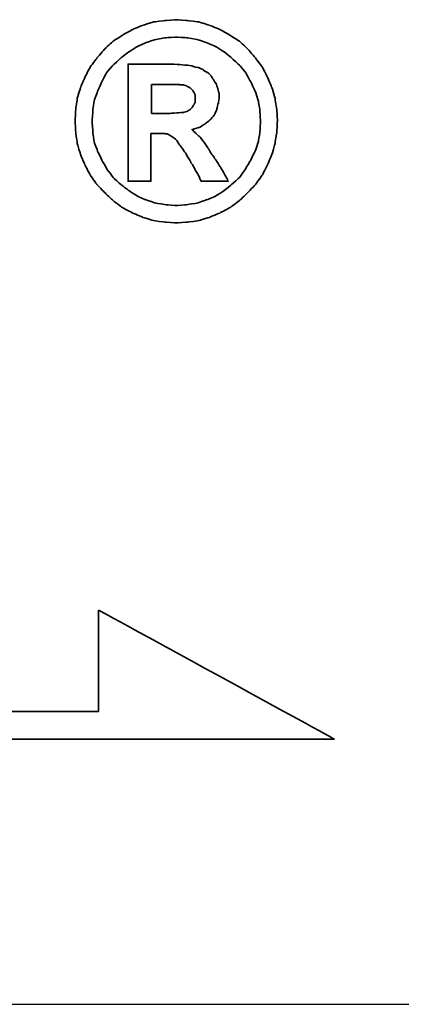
# Model space of a CAD drawing. Header units: millimetres. Extents: x -6 to 266, y -19 to 66.
# Tile 34 of 39: x 195.613 to 195.965, y 0.802 to 1.708. Entities that reach past the tile are written whole.
import ezdxf

# ---------------------------------------------------------------- set-up
doc = ezdxf.new("R2010")
doc.units = ezdxf.units.MM
doc.header["$LTSCALE"] = 0.15
for name, color, linetype in [('DIM', 4, 'CONTINUOUS'), ('layer 1', 7, 'CONTINUOUS'), ('OUT', 3, 'CONTINUOUS')]:
    doc.layers.add(name, color=color, linetype=linetype)

# ---------------------------------------------------------------- blocks, each defined once
blk = doc.blocks.new('TBI MOTION logo(完整正式版)')
at = {"layer": 'layer 1', "color": 22, "lineweight": 35}
for points, knots in [([(81.20634, 4.98624), (81.20634, 4.98624), (81.18649, 5.32862), (81.18649, 5.32862), (81.18649, 5.32862), (81.18649, 5.32862), (81.13886, 5.66206), (81.13886, 5.66206), (81.13886, 5.66206), (81.13886, 5.66206), (81.04359, 5.97764), (81.04359, 5.97764), (81.04359, 5.97764), (81.04359, 5.97764), (80.91061, 6.29124), (80.91061, 6.29124), (80.91061, 6.29124), (80.91061, 6.29124), (80.75778, 6.58697), (80.75778, 6.58697), (80.75778, 6.58697), (80.75778, 6.58697), (80.5593, 6.85294), (80.5593, 6.85294), (80.5593, 6.85294), (80.5593, 6.85294), (80.33105, 7.1189), (80.33105, 7.1189), (80.33105, 7.1189), (80.33105, 7.1189), (80.09287, 7.33921), (80.09287, 7.33921), (80.09287, 7.33921), (80.09287, 7.33921), (79.815, 7.51982), (79.815, 7.51982), (79.815, 7.51982), (79.815, 7.51982), (79.51133, 7.69051), (79.51133, 7.69051), (79.51133, 7.69051), (79.51133, 7.69051), (79.19773, 7.8235), (79.19773, 7.8235), (79.19773, 7.8235), (79.19773, 7.8235), (78.88215, 7.91877), (78.88215, 7.91877), (78.88215, 7.91877), (78.88215, 7.91877), (78.54871, 7.95846), (78.54871, 7.95846), (78.54871, 7.95846), (78.54871, 7.95846), (78.21526, 7.98625), (78.21526, 7.98625), (78.21526, 7.98625), (78.21526, 7.98625), (77.87388, 7.95846), (77.87388, 7.95846), (77.87388, 7.95846), (77.87388, 7.95846), (77.54044, 7.91877), (77.54044, 7.91877), (77.54044, 7.91877), (77.54044, 7.91877), (77.22485, 7.8235), (77.22485, 7.8235), (77.22485, 7.8235), (77.22485, 7.8235), (76.91027, 7.69051), (76.91027, 7.69051), (76.91027, 7.69051), (76.91027, 7.69051), (76.6056, 7.51982), (76.6056, 7.51982), (76.6056, 7.51982), (76.6056, 7.51982), (76.32972, 7.33921), (76.32972, 7.33921), (76.32972, 7.33921), (76.32972, 7.33921), (76.09154, 7.1189), (76.09154, 7.1189), (76.09154, 7.1189), (76.09154, 7.1189), (75.86329, 6.85294), (75.86329, 6.85294), (75.86329, 6.85294), (75.86329, 6.85294), (75.66382, 6.58697), (75.66382, 6.58697), (75.66382, 6.58697), (75.66382, 6.58697), (75.51099, 6.29124), (75.51099, 6.29124), (75.51099, 6.29124), (75.51099, 6.29124), (75.37702, 5.97764), (75.37702, 5.97764), (75.37702, 5.97764), (75.37702, 5.97764), (75.28175, 5.66206), (75.28175, 5.66206), (75.28175, 5.66206), (75.28175, 5.66206), (75.23411, 5.32862), (75.23411, 5.32862), (75.23411, 5.32862), (75.23411, 5.32862), (75.21625, 4.98624), (75.21625, 4.98624), (75.21625, 4.98624), (75.21625, 4.98624), (75.23411, 4.6528), (75.23411, 4.6528), (75.23411, 4.6528), (75.23411, 4.6528), (75.28175, 4.32035), (75.28175, 4.32035), (75.28175, 4.32035), (75.28175, 4.32035), (75.37702, 3.99583), (75.37702, 3.99583), (75.37702, 3.99583), (75.37702, 3.99583), (75.51099, 3.68224), (75.51099, 3.68224), (75.51099, 3.68224), (75.51099, 3.68224), (75.66382, 3.38749), (75.66382, 3.38749), (75.66382, 3.38749), (75.66382, 3.38749), (75.86329, 3.10963), (75.86329, 3.10963), (75.86329, 3.10963), (75.86329, 3.10963), (76.09154, 2.87145), (76.09154, 2.87145), (76.09154, 2.87145), (76.09154, 2.87145), (76.32972, 2.6432), (76.32972, 2.6432), (76.32972, 2.6432), (76.32972, 2.6432), (76.6056, 2.43381), (76.6056, 2.43381), (76.6056, 2.43381), (76.6056, 2.43381), (76.91027, 2.27205), (76.91027, 2.27205), (76.91027, 2.27205), (76.91027, 2.27205), (77.22485, 2.13906), (77.22485, 2.13906), (77.22485, 2.13906), (77.22485, 2.13906), (77.54044, 2.0438), (77.54044, 2.0438), (77.54044, 2.0438), (77.54044, 2.0438), (77.87388, 1.99616), (77.87388, 1.99616), (77.87388, 1.99616), (77.87388, 1.99616), (78.21526, 1.97631), (78.21526, 1.97631), (78.21526, 1.97631), (78.21526, 1.97631), (78.54871, 1.99616), (78.54871, 1.99616), (78.54871, 1.99616), (78.54871, 1.99616), (78.88215, 2.0438), (78.88215, 2.0438), (78.88215, 2.0438), (78.88215, 2.0438), (79.19773, 2.13906), (79.19773, 2.13906), (79.19773, 2.13906), (79.19773, 2.13906), (79.51133, 2.27205), (79.51133, 2.27205), (79.51133, 2.27205), (79.51133, 2.27205), (79.815, 2.43381), (79.815, 2.43381), (79.815, 2.43381), (79.815, 2.43381), (80.09287, 2.6432), (80.09287, 2.6432), (80.09287, 2.6432), (80.09287, 2.6432), (80.33105, 2.87145), (80.33105, 2.87145), (80.33105, 2.87145), (80.33105, 2.87145), (80.5593, 3.10963), (80.5593, 3.10963), (80.5593, 3.10963), (80.5593, 3.10963), (80.75778, 3.38749), (80.75778, 3.38749), (80.75778, 3.38749), (80.75778, 3.38749), (80.91061, 3.68224), (80.91061, 3.68224), (80.91061, 3.68224), (80.91061, 3.68224), (81.04359, 3.99583), (81.04359, 3.99583), (81.04359, 3.99583), (81.04359, 3.99583), (81.13886, 4.32035), (81.13886, 4.32035), (81.13886, 4.32035), (81.13886, 4.32035), (81.18649, 4.6528), (81.18649, 4.6528), (81.18649, 4.6528), (81.18649, 4.6528), (81.20634, 4.98624), (81.20634, 4.98624)], [0, 0, 0, 0, 0.01785714, 0.01785714, 0.01785714, 0.01785715, 0.03571429, 0.03571429, 0.03571429, 0.0357143, 0.05357143, 0.05357143, 0.05357143, 0.05357144, 0.07142857, 0.07142857, 0.07142857, 0.07142858, 0.08928571, 0.08928571, 0.08928571, 0.08928572, 0.10714286, 0.10714286, 0.10714286, 0.10714287, 0.125, 0.125, 0.125, 0.12500001, 0.14285714, 0.14285714, 0.14285714, 0.14285715, 0.16071429, 0.16071429, 0.16071429, 0.1607143, 0.17857143, 0.17857143, 0.17857143, 0.17857144, 0.19642857, 0.19642857, 0.19642857, 0.19642858, 0.21428571, 0.21428571, 0.21428571, 0.21428572, 0.23214286, 0.23214286, 0.23214286, 0.23214287, 0.25, 0.25, 0.25, 0.25000001, 0.26785714, 0.26785714, 0.26785714, 0.26785715, 0.28571429, 0.28571429, 0.28571429, 0.2857143, 0.30357143, 0.30357143, 0.30357143, 0.30357144, 0.32142857, 0.32142857, 0.32142857, 0.32142858, 0.33928571, 0.33928571, 0.33928571, 0.33928572, 0.35714286, 0.35714286, 0.35714286, 0.35714287, 0.375, 0.375, 0.375, 0.37500001, 0.39285714, 0.39285714, 0.39285714, 0.39285715, 0.41071429, 0.41071429, 0.41071429, 0.4107143, 0.42857143, 0.42857143, 0.42857143, 0.42857144, 0.44642857, 0.44642857, 0.44642857, 0.44642858, 0.46428571, 0.46428571, 0.46428571, 0.46428572, 0.48214286, 0.48214286, 0.48214286, 0.48214287, 0.5, 0.5, 0.5, 0.50000001, 0.51785714, 0.51785714, 0.51785714, 0.51785715, 0.53571429, 0.53571429, 0.53571429, 0.5357143, 0.55357143, 0.55357143, 0.55357143, 0.55357144, 0.57142857, 0.57142857, 0.57142857, 0.57142858, 0.58928571, 0.58928571, 0.58928571, 0.58928572, 0.60714286, 0.60714286, 0.60714286, 0.60714287, 0.625, 0.625, 0.625, 0.62500001, 0.64285714, 0.64285714, 0.64285714, 0.64285715, 0.66071429, 0.66071429, 0.66071429, 0.6607143, 0.67857143, 0.67857143, 0.67857143, 0.67857144, 0.69642857, 0.69642857, 0.69642857, 0.69642858, 0.71428571, 0.71428571, 0.71428571, 0.71428572, 0.73214286, 0.73214286, 0.73214286, 0.73214287, 0.75, 0.75, 0.75, 0.75000001, 0.76785714, 0.76785714, 0.76785714, 0.76785715, 0.78571429, 0.78571429, 0.78571429, 0.7857143, 0.80357143, 0.80357143, 0.80357143, 0.80357144, 0.82142857, 0.82142857, 0.82142857, 0.82142858, 0.83928571, 0.83928571, 0.83928571, 0.83928572, 0.85714286, 0.85714286, 0.85714286, 0.85714287, 0.875, 0.875, 0.875, 0.87500001, 0.89285714, 0.89285714, 0.89285714, 0.89285715, 0.91071429, 0.91071429, 0.91071429, 0.9107143, 0.92857143, 0.92857143, 0.92857143, 0.92857144, 0.94642857, 0.94642857, 0.94642857, 0.94642858, 0.96428571, 0.96428571, 0.96428571, 0.96428572, 0.98214286, 0.98214286, 0.98214286, 0.98214287, 1, 1, 1, 1]), ([(80.71014, 4.98624), (80.71014, 4.98624), (80.69129, 5.29091), (80.69129, 5.29091), (80.69129, 5.29091), (80.69129, 5.29091), (80.64464, 5.57672), (80.64464, 5.57672), (80.64464, 5.57672), (80.64464, 5.57672), (80.54937, 5.87245), (80.54937, 5.87245), (80.54937, 5.87245), (80.54937, 5.87245), (80.41639, 6.14833), (80.41639, 6.14833), (80.41639, 6.14833), (80.41639, 6.14833), (80.27349, 6.41429), (80.27349, 6.41429), (80.27349, 6.41429), (80.27349, 6.41429), (80.08295, 6.64255), (80.08295, 6.64255), (80.08295, 6.64255), (80.08295, 6.64255), (79.86264, 6.84301), (79.86264, 6.84301), (79.86264, 6.84301), (79.86264, 6.84301), (79.63439, 7.03355), (79.63439, 7.03355), (79.63439, 7.03355), (79.63439, 7.03355), (79.37835, 7.1963), (79.37835, 7.1963), (79.37835, 7.1963), (79.37835, 7.1963), (79.10246, 7.30944), (79.10246, 7.30944), (79.10246, 7.30944), (79.10246, 7.30944), (78.81665, 7.40471), (78.81665, 7.40471), (78.81665, 7.40471), (78.81665, 7.40471), (78.511, 7.45234), (78.511, 7.45234), (78.511, 7.45234), (78.511, 7.45234), (78.21526, 7.47219), (78.21526, 7.47219), (78.21526, 7.47219), (78.21526, 7.47219), (77.9106, 7.45234), (77.9106, 7.45234), (77.9106, 7.45234), (77.9106, 7.45234), (77.61685, 7.40471), (77.61685, 7.40471), (77.61685, 7.40471), (77.61685, 7.40471), (77.32012, 7.30944), (77.32012, 7.30944), (77.32012, 7.30944), (77.32012, 7.30944), (77.06309, 7.1963), (77.06309, 7.1963), (77.06309, 7.1963), (77.06309, 7.1963), (76.80606, 7.03355), (76.80606, 7.03355), (76.80606, 7.03355), (76.80606, 7.03355), (76.55797, 6.84301), (76.55797, 6.84301), (76.55797, 6.84301), (76.55797, 6.84301), (76.34063, 6.64255), (76.34063, 6.64255), (76.34063, 6.64255), (76.34063, 6.64255), (76.1491, 6.41429), (76.1491, 6.41429), (76.1491, 6.41429), (76.1491, 6.41429), (76.0062, 6.14833), (76.0062, 6.14833), (76.0062, 6.14833), (76.0062, 6.14833), (75.88314, 5.87245), (75.88314, 5.87245), (75.88314, 5.87245), (75.88314, 5.87245), (75.77794, 5.57672), (75.77794, 5.57672), (75.77794, 5.57672), (75.77794, 5.57672), (75.73924, 5.29091), (75.73924, 5.29091), (75.73924, 5.29091), (75.73924, 5.29091), (75.72039, 4.98624), (75.72039, 4.98624), (75.72039, 4.98624), (75.72039, 4.98624), (75.73924, 4.67165), (75.73924, 4.67165), (75.73924, 4.67165), (75.73924, 4.67165), (75.77794, 4.37791), (75.77794, 4.37791), (75.77794, 4.37791), (75.77794, 4.37791), (75.88314, 4.10102), (75.88314, 4.10102), (75.88314, 4.10102), (75.88314, 4.10102), (76.0062, 3.83407), (76.0062, 3.83407), (76.0062, 3.83407), (76.0062, 3.83407), (76.15902, 3.56811), (76.15902, 3.56811), (76.15902, 3.56811), (76.15902, 3.56811), (76.34063, 3.32001), (76.34063, 3.32001), (76.34063, 3.32001), (76.34063, 3.32001), (76.55797, 3.11955), (76.55797, 3.11955), (76.55797, 3.11955), (76.55797, 3.11955), (76.80606, 2.92901), (76.80606, 2.92901), (76.80606, 2.92901), (76.80606, 2.92901), (77.06309, 2.76725), (77.06309, 2.76725), (77.06309, 2.76725), (77.06309, 2.76725), (77.32012, 2.65412), (77.32012, 2.65412), (77.32012, 2.65412), (77.32012, 2.65412), (77.61685, 2.55786), (77.61685, 2.55786), (77.61685, 2.55786), (77.61685, 2.55786), (77.9106, 2.51022), (77.9106, 2.51022), (77.9106, 2.51022), (77.9106, 2.51022), (78.21526, 2.49137), (78.21526, 2.49137), (78.21526, 2.49137), (78.21526, 2.49137), (78.511, 2.51022), (78.511, 2.51022), (78.511, 2.51022), (78.511, 2.51022), (78.81665, 2.55786), (78.81665, 2.55786), (78.81665, 2.55786), (78.81665, 2.55786), (79.10246, 2.65412), (79.10246, 2.65412), (79.10246, 2.65412), (79.10246, 2.65412), (79.37835, 2.76725), (79.37835, 2.76725), (79.37835, 2.76725), (79.37835, 2.76725), (79.63439, 2.92901), (79.63439, 2.92901), (79.63439, 2.92901), (79.63439, 2.92901), (79.86264, 3.11955), (79.86264, 3.11955), (79.86264, 3.11955), (79.86264, 3.11955), (80.08295, 3.32001), (80.08295, 3.32001), (80.08295, 3.32001), (80.08295, 3.32001), (80.26356, 3.56811), (80.26356, 3.56811), (80.26356, 3.56811), (80.26356, 3.56811), (80.41639, 3.83407), (80.41639, 3.83407), (80.41639, 3.83407), (80.41639, 3.83407), (80.54937, 4.10102), (80.54937, 4.10102), (80.54937, 4.10102), (80.54937, 4.10102), (80.64464, 4.37791), (80.64464, 4.37791), (80.64464, 4.37791), (80.64464, 4.37791), (80.69129, 4.67165), (80.69129, 4.67165), (80.69129, 4.67165), (80.69129, 4.67165), (80.71014, 4.98624), (80.71014, 4.98624)], [0, 0, 0, 0, 0.01923077, 0.01923077, 0.01923077, 0.01923078, 0.03846154, 0.03846154, 0.03846154, 0.03846155, 0.05769231, 0.05769231, 0.05769231, 0.05769232, 0.07692308, 0.07692308, 0.07692308, 0.07692309, 0.09615385, 0.09615385, 0.09615385, 0.09615386, 0.11538462, 0.11538462, 0.11538462, 0.11538463, 0.13461538, 0.13461538, 0.13461538, 0.13461539, 0.15384615, 0.15384615, 0.15384615, 0.15384616, 0.17307692, 0.17307692, 0.17307692, 0.17307693, 0.19230769, 0.19230769, 0.19230769, 0.1923077, 0.21153846, 0.21153846, 0.21153846, 0.21153847, 0.23076923, 0.23076923, 0.23076923, 0.23076924, 0.25, 0.25, 0.25, 0.25000001, 0.26923077, 0.26923077, 0.26923077, 0.26923078, 0.28846154, 0.28846154, 0.28846154, 0.28846155, 0.30769231, 0.30769231, 0.30769231, 0.30769232, 0.32692308, 0.32692308, 0.32692308, 0.32692309, 0.34615385, 0.34615385, 0.34615385, 0.34615386, 0.36538462, 0.36538462, 0.36538462, 0.36538463, 0.38461538, 0.38461538, 0.38461538, 0.38461539, 0.40384615, 0.40384615, 0.40384615, 0.40384616, 0.42307692, 0.42307692, 0.42307692, 0.42307693, 0.44230769, 0.44230769, 0.44230769, 0.4423077, 0.46153846, 0.46153846, 0.46153846, 0.46153847, 0.48076923, 0.48076923, 0.48076923, 0.48076924, 0.5, 0.5, 0.5, 0.50000001, 0.51923077, 0.51923077, 0.51923077, 0.51923078, 0.53846154, 0.53846154, 0.53846154, 0.53846155, 0.55769231, 0.55769231, 0.55769231, 0.55769232, 0.57692308, 0.57692308, 0.57692308, 0.57692309, 0.59615385, 0.59615385, 0.59615385, 0.59615386, 0.61538462, 0.61538462, 0.61538462, 0.61538463, 0.63461538, 0.63461538, 0.63461538, 0.63461539, 0.65384615, 0.65384615, 0.65384615, 0.65384616, 0.67307692, 0.67307692, 0.67307692, 0.67307693, 0.69230769, 0.69230769, 0.69230769, 0.6923077, 0.71153846, 0.71153846, 0.71153846, 0.71153847, 0.73076923, 0.73076923, 0.73076923, 0.73076924, 0.75, 0.75, 0.75, 0.75000001, 0.76923077, 0.76923077, 0.76923077, 0.76923078, 0.78846154, 0.78846154, 0.78846154, 0.78846155, 0.80769231, 0.80769231, 0.80769231, 0.80769232, 0.82692308, 0.82692308, 0.82692308, 0.82692309, 0.84615385, 0.84615385, 0.84615385, 0.84615386, 0.86538462, 0.86538462, 0.86538462, 0.86538463, 0.88461538, 0.88461538, 0.88461538, 0.88461539, 0.90384615, 0.90384615, 0.90384615, 0.90384616, 0.92307692, 0.92307692, 0.92307692, 0.92307693, 0.94230769, 0.94230769, 0.94230769, 0.9423077, 0.96153846, 0.96153846, 0.96153846, 0.96153847, 0.98076923, 0.98076923, 0.98076923, 0.98076924, 1, 1, 1, 1]), ([(76.78721, 3.2823), (76.78721, 3.2823), (76.78721, 3.32001), (76.78721, 3.32001), (76.78721, 3.32001), (76.78721, 3.32001), (76.78721, 3.42422), (76.78721, 3.42422), (76.78721, 3.42422), (76.78721, 3.42422), (76.78721, 3.59689), (76.78721, 3.59689), (76.78721, 3.59689), (76.78721, 3.59689), (76.78721, 3.80529), (76.78721, 3.80529), (76.78721, 3.80529), (76.78721, 3.80529), (76.78721, 4.0524), (76.78721, 4.0524), (76.78721, 4.0524), (76.78721, 4.0524), (76.78721, 4.32035), (76.78721, 4.32035), (76.78721, 4.32035), (76.78721, 4.32035), (76.78721, 4.92868), (76.78721, 4.92868), (76.78721, 4.92868), (76.78721, 4.92868), (76.78721, 5.53801), (76.78721, 5.53801), (76.78721, 5.53801), (76.78721, 5.53801), (76.78721, 5.82482), (76.78721, 5.82482), (76.78721, 5.82482), (76.78721, 5.82482), (76.78721, 6.07291), (76.78721, 6.07291), (76.78721, 6.07291), (76.78721, 6.07291), (76.78721, 6.30017), (76.78721, 6.30017), (76.78721, 6.30017), (76.78721, 6.30017), (76.78721, 6.45399), (76.78721, 6.45399), (76.78721, 6.45399), (76.78721, 6.45399), (76.78721, 6.5572), (76.78721, 6.5572), (76.78721, 6.5572), (76.78721, 6.5572), (76.78721, 6.59689), (76.78721, 6.59689), (76.78721, 6.59689), (76.78721, 6.59689), (76.78721, 6.67232), (76.78721, 6.67232), (76.78721, 6.67232), (76.78721, 6.67232), (76.8537, 6.67232), (76.8537, 6.67232), (76.8537, 6.67232), (76.8537, 6.67232), (76.87355, 6.67232), (76.87355, 6.67232), (76.87355, 6.67232), (76.87355, 6.67232), (76.91027, 6.67232), (76.91027, 6.67232), (76.91027, 6.67232), (76.91027, 6.67232), (77.04424, 6.67232), (77.04424, 6.67232), (77.04424, 6.67232), (77.04424, 6.67232), (77.22485, 6.67232), (77.22485, 6.67232), (77.22485, 6.67232), (77.22485, 6.67232), (77.43524, 6.67232), (77.43524, 6.67232), (77.43524, 6.67232), (77.43524, 6.67232), (77.65357, 6.67232), (77.65357, 6.67232), (77.65357, 6.67232), (77.65357, 6.67232), (77.82625, 6.67232), (77.82625, 6.67232), (77.82625, 6.67232), (77.82625, 6.67232), (77.94037, 6.67232), (77.94037, 6.67232), (77.94037, 6.67232), (77.94037, 6.67232), (77.97709, 6.67232), (77.97709, 6.67232), (77.97709, 6.67232), (77.97709, 6.67232), (77.99694, 6.67232), (77.99694, 6.67232), (77.99694, 6.67232), (77.99694, 6.67232), (78.00686, 6.67232), (78.00686, 6.67232), (78.00686, 6.67232), (78.00686, 6.67232), (78.28275, 6.6624), (78.28275, 6.6624), (78.28275, 6.6624), (78.28275, 6.6624), (78.50107, 6.64255), (78.50107, 6.64255), (78.50107, 6.64255), (78.50107, 6.64255), (78.511, 6.64255), (78.511, 6.64255), (78.511, 6.64255), (78.511, 6.64255), (78.70154, 6.61476), (78.70154, 6.61476), (78.70154, 6.61476), (78.70154, 6.61476), (78.70154, 6.60483), (78.70154, 6.60483), (78.70154, 6.60483), (78.70154, 6.60483), (78.86429, 6.56713), (78.86429, 6.56713), (78.86429, 6.56713), (78.86429, 6.56713), (78.87223, 6.56713), (78.87223, 6.56713), (78.87223, 6.56713), (78.87223, 6.56713), (78.99727, 6.51056), (78.99727, 6.51056), (78.99727, 6.51056), (78.99727, 6.51056), (79.00719, 6.51056), (79.00719, 6.51056), (79.00719, 6.51056), (79.00719, 6.51056), (79.00719, 6.50162), (79.00719, 6.50162), (79.00719, 6.50162), (79.00719, 6.50162), (79.1104, 6.43415), (79.1104, 6.43415), (79.1104, 6.43415), (79.1104, 6.43415), (79.12132, 6.43415), (79.12132, 6.43415), (79.12132, 6.43415), (79.12132, 6.43415), (79.22552, 6.34781), (79.22552, 6.34781), (79.22552, 6.34781), (79.22552, 6.34781), (79.23544, 6.33888), (79.23544, 6.33888), (79.23544, 6.33888), (79.23544, 6.33888), (79.23544, 6.32895), (79.23544, 6.32895), (79.23544, 6.32895), (79.23544, 6.32895), (79.31087, 6.21483), (79.31087, 6.21483), (79.31087, 6.21483), (79.31087, 6.21483), (79.38629, 6.1007), (79.38629, 6.1007), (79.38629, 6.1007), (79.38629, 6.1007), (79.3972, 6.1007), (79.3972, 6.1007), (79.3972, 6.1007), (79.3972, 6.1007), (79.3972, 6.09078), (79.3972, 6.09078), (79.3972, 6.09078), (79.3972, 6.09078), (79.43392, 5.97764), (79.43392, 5.97764), (79.43392, 5.97764), (79.43392, 5.97764), (79.43392, 5.96772), (79.43392, 5.96772), (79.43392, 5.96772), (79.43392, 5.96772), (79.47362, 5.83474), (79.47362, 5.83474), (79.47362, 5.83474), (79.47362, 5.83474), (79.48156, 5.82482), (79.48156, 5.82482), (79.48156, 5.82482), (79.48156, 5.82482), (79.48156, 5.69977), (79.48156, 5.69977), (79.48156, 5.69977), (79.48156, 5.69977), (79.48156, 5.69183), (79.48156, 5.69183), (79.48156, 5.69183), (79.48156, 5.69183), (79.4637, 5.51915), (79.4637, 5.51915), (79.4637, 5.51915), (79.4637, 5.51915), (79.4637, 5.51122), (79.4637, 5.51122), (79.4637, 5.51122), (79.4637, 5.51122), (79.45377, 5.51122), (79.45377, 5.51122), (79.45377, 5.51122), (79.45377, 5.51122), (79.41507, 5.34847), (79.41507, 5.34847), (79.41507, 5.34847), (79.41507, 5.34847), (79.41507, 5.33854), (79.41507, 5.33854), (79.41507, 5.33854), (79.41507, 5.33854), (79.41507, 5.32862), (79.41507, 5.32862), (79.41507, 5.32862), (79.41507, 5.32862), (79.33865, 5.16785), (79.33865, 5.16785), (79.33865, 5.16785), (79.33865, 5.16785), (79.33071, 5.15693), (79.33071, 5.15693), (79.33071, 5.15693), (79.33071, 5.15693), (79.2156, 5.02495), (79.2156, 5.02495), (79.2156, 5.02495), (79.2156, 5.02495), (79.20567, 5.01502), (79.20567, 5.01502), (79.20567, 5.01502), (79.20567, 5.01502), (79.05483, 4.89991), (79.05483, 4.89991), (79.05483, 4.89991), (79.05483, 4.89991), (79.04491, 4.89197), (79.04491, 4.89197), (79.04491, 4.89197), (79.04491, 4.89197), (78.89208, 4.7967), (78.89208, 4.7967), (78.89208, 4.7967), (78.89208, 4.7967), (78.88215, 4.7967), (78.88215, 4.7967), (78.88215, 4.7967), (78.88215, 4.7967), (78.69161, 4.73913), (78.69161, 4.73913), (78.69161, 4.73913), (78.69161, 4.73913), (78.68169, 4.73913), (78.68169, 4.73913), (78.68169, 4.73913), (78.68169, 4.73913), (78.68169, 4.72921), (78.68169, 4.72921), (78.68169, 4.72921), (78.68169, 4.72921), (78.78688, 4.63394), (78.78688, 4.63394), (78.78688, 4.63394), (78.78688, 4.63394), (78.902, 4.52875), (78.902, 4.52875), (78.902, 4.52875), (78.902, 4.52875), (78.91093, 4.52081), (78.91093, 4.52081), (78.91093, 4.52081), (78.91093, 4.52081), (79.02506, 4.36798), (79.02506, 4.36798), (79.02506, 4.36798), (79.02506, 4.36798), (79.1501, 4.1953), (79.1501, 4.1953), (79.1501, 4.1953), (79.1501, 4.1953), (79.1501, 4.18736), (79.1501, 4.18736), (79.1501, 4.18736), (79.1501, 4.18736), (79.29201, 3.96705), (79.29201, 3.96705), (79.29201, 3.96705), (79.29201, 3.96705), (79.31087, 3.93828), (79.31087, 3.93828), (79.31087, 3.93828), (79.31087, 3.93828), (79.32079, 3.93828), (79.32079, 3.93828), (79.32079, 3.93828), (79.32079, 3.93828), (79.3585, 3.87178), (79.3585, 3.87178), (79.3585, 3.87178), (79.3585, 3.87178), (79.50141, 3.64353), (79.50141, 3.64353), (79.50141, 3.64353), (79.50141, 3.64353), (79.51133, 3.64353), (79.51133, 3.64353), (79.51133, 3.64353), (79.51133, 3.64353), (79.64431, 3.41528), (79.64431, 3.41528), (79.64431, 3.41528), (79.64431, 3.41528), (79.68202, 3.3478), (79.68202, 3.3478), (79.68202, 3.3478), (79.68202, 3.3478), (79.70187, 3.31009), (79.70187, 3.31009), (79.70187, 3.31009), (79.70187, 3.31009), (79.7495, 3.2049), (79.7495, 3.2049), (79.7495, 3.2049), (79.7495, 3.2049), (79.64431, 3.2049), (79.64431, 3.2049), (79.64431, 3.2049), (79.64431, 3.2049), (79.62546, 3.2049), (79.62546, 3.2049), (79.62546, 3.2049), (79.62546, 3.2049), (79.53912, 3.2049), (79.53912, 3.2049), (79.53912, 3.2049), (79.53912, 3.2049), (79.31087, 3.2049), (79.31087, 3.2049), (79.31087, 3.2049), (79.31087, 3.2049), (79.08262, 3.2049), (79.08262, 3.2049), (79.08262, 3.2049), (79.08262, 3.2049), (79.00719, 3.2049), (79.00719, 3.2049), (79.00719, 3.2049), (79.00719, 3.2049), (78.98735, 3.2049), (78.98735, 3.2049), (78.98735, 3.2049), (78.98735, 3.2049), (78.94964, 3.2049), (78.94964, 3.2049), (78.94964, 3.2049), (78.94964, 3.2049), (78.92979, 3.24459), (78.92979, 3.24459), (78.92979, 3.24459), (78.92979, 3.24459), (78.91093, 3.2823), (78.91093, 3.2823), (78.91093, 3.2823), (78.91093, 3.2823), (78.91093, 3.29223), (78.91093, 3.29223), (78.91093, 3.29223), (78.91093, 3.29223), (78.89208, 3.3478), (78.89208, 3.3478), (78.89208, 3.3478), (78.89208, 3.3478), (78.78688, 3.52048), (78.78688, 3.52048), (78.78688, 3.52048), (78.78688, 3.52048), (78.69161, 3.7001), (78.69161, 3.7001), (78.69161, 3.7001), (78.69161, 3.7001), (78.6539, 3.7388), (78.6539, 3.7388), (78.6539, 3.7388), (78.6539, 3.7388), (78.64398, 3.74873), (78.64398, 3.74873), (78.64398, 3.74873), (78.64398, 3.74873), (78.64398, 3.75766), (78.64398, 3.75766), (78.64398, 3.75766), (78.64398, 3.75766), (78.63405, 3.78644), (78.63405, 3.78644), (78.63405, 3.78644), (78.63405, 3.78644), (78.48321, 4.04347), (78.48321, 4.04347), (78.48321, 4.04347), (78.48321, 4.04347), (78.33038, 4.2618), (78.33038, 4.2618), (78.33038, 4.2618), (78.33038, 4.2618), (78.20732, 4.43447), (78.20732, 4.43447), (78.20732, 4.43447), (78.20732, 4.43447), (78.09221, 4.52081), (78.09221, 4.52081), (78.09221, 4.52081), (78.09221, 4.52081), (78.02472, 4.56845), (78.02472, 4.56845), (78.02472, 4.56845), (78.02472, 4.56845), (77.9493, 4.60616), (77.9493, 4.60616), (77.9493, 4.60616), (77.9493, 4.60616), (77.8451, 4.61608), (77.8451, 4.61608), (77.8451, 4.61608), (77.8451, 4.61608), (77.71113, 4.61608), (77.71113, 4.61608), (77.71113, 4.61608), (77.71113, 4.61608), (77.69128, 4.61608), (77.69128, 4.61608), (77.69128, 4.61608), (77.69128, 4.61608), (77.67342, 4.61608), (77.67342, 4.61608), (77.67342, 4.61608), (77.67342, 4.61608), (77.5583, 4.61608), (77.5583, 4.61608), (77.5583, 4.61608), (77.5583, 4.61608), (77.46303, 4.61608), (77.46303, 4.61608), (77.46303, 4.61608), (77.46303, 4.61608), (77.46303, 4.54761), (77.46303, 4.54761), (77.46303, 4.54761), (77.46303, 4.54761), (77.46303, 4.47318), (77.46303, 4.47318), (77.46303, 4.47318), (77.46303, 4.47318), (77.46303, 4.24294), (77.46303, 4.24294), (77.46303, 4.24294), (77.46303, 4.24294), (77.46303, 3.99583), (77.46303, 3.99583), (77.46303, 3.99583), (77.46303, 3.99583), (77.46303, 3.72888), (77.46303, 3.72888), (77.46303, 3.72888), (77.46303, 3.72888), (77.46303, 3.51055), (77.46303, 3.51055), (77.46303, 3.51055), (77.46303, 3.51055), (77.46303, 3.42422), (77.46303, 3.42422), (77.46303, 3.42422), (77.46303, 3.42422), (77.46303, 3.35773), (77.46303, 3.35773), (77.46303, 3.35773), (77.46303, 3.35773), (77.46303, 3.30017), (77.46303, 3.30017), (77.46303, 3.30017), (77.46303, 3.30017), (77.46303, 3.2823), (77.46303, 3.2823), (77.46303, 3.2823), (77.46303, 3.2823), (77.46303, 3.2049), (77.46303, 3.2049), (77.46303, 3.2049), (77.46303, 3.2049), (77.39753, 3.2049), (77.39753, 3.2049), (77.39753, 3.2049), (77.39753, 3.2049), (77.37768, 3.2049), (77.37768, 3.2049), (77.37768, 3.2049), (77.37768, 3.2049), (77.32012, 3.2049), (77.32012, 3.2049), (77.32012, 3.2049), (77.32012, 3.2049), (77.12165, 3.2049), (77.12165, 3.2049), (77.12165, 3.2049), (77.12165, 3.2049), (76.94897, 3.2049), (76.94897, 3.2049), (76.94897, 3.2049), (76.94897, 3.2049), (76.8924, 3.2049), (76.8924, 3.2049), (76.8924, 3.2049), (76.8924, 3.2049), (76.8537, 3.2049), (76.8537, 3.2049), (76.8537, 3.2049), (76.8537, 3.2049), (76.78721, 3.2049), (76.78721, 3.2049), (76.78721, 3.2049), (76.78721, 3.2049), (76.78721, 3.2823), (76.78721, 3.2823)], [0, 0, 0, 0, 0.00740741, 0.00740741, 0.00740741, 0.00740742, 0.01481481, 0.01481481, 0.01481481, 0.01481482, 0.02222222, 0.02222222, 0.02222222, 0.02222223, 0.02962963, 0.02962963, 0.02962963, 0.02962964, 0.03703704, 0.03703704, 0.03703704, 0.03703705, 0.04444444, 0.04444444, 0.04444444, 0.04444445, 0.05185185, 0.05185185, 0.05185185, 0.05185186, 0.05925926, 0.05925926, 0.05925926, 0.05925927, 0.06666667, 0.06666667, 0.06666667, 0.06666668, 0.07407407, 0.07407407, 0.07407407, 0.07407408, 0.08148148, 0.08148148, 0.08148148, 0.08148149, 0.08888889, 0.08888889, 0.08888889, 0.0888889, 0.0962963, 0.0962963, 0.0962963, 0.09629631, 0.1037037, 0.1037037, 0.1037037, 0.10370371, 0.11111111, 0.11111111, 0.11111111, 0.11111112, 0.11851852, 0.11851852, 0.11851852, 0.11851853, 0.12592593, 0.12592593, 0.12592593, 0.12592594, 0.13333333, 0.13333333, 0.13333333, 0.13333334, 0.14074074, 0.14074074, 0.14074074, 0.14074075, 0.14814815, 0.14814815, 0.14814815, 0.14814816, 0.15555556, 0.15555556, 0.15555556, 0.15555557, 0.16296296, 0.16296296, 0.16296296, 0.16296297, 0.17037037, 0.17037037, 0.17037037, 0.17037038, 0.17777778, 0.17777778, 0.17777778, 0.17777779, 0.18518519, 0.18518519, 0.18518519, 0.1851852, 0.19259259, 0.19259259, 0.19259259, 0.1925926, 0.2, 0.2, 0.2, 0.20000001, 0.20740741, 0.20740741, 0.20740741, 0.20740742, 0.21481481, 0.21481481, 0.21481481, 0.21481482, 0.22222222, 0.22222222, 0.22222222, 0.22222223, 0.22962963, 0.22962963, 0.22962963, 0.22962964, 0.23703704, 0.23703704, 0.23703704, 0.23703705, 0.24444444, 0.24444444, 0.24444444, 0.24444445, 0.25185185, 0.25185185, 0.25185185, 0.25185186, 0.25925926, 0.25925926, 0.25925926, 0.25925927, 0.26666667, 0.26666667, 0.26666667, 0.26666668, 0.27407407, 0.27407407, 0.27407407, 0.27407408, 0.28148148, 0.28148148, 0.28148148, 0.28148149, 0.28888889, 0.28888889, 0.28888889, 0.2888889, 0.2962963, 0.2962963, 0.2962963, 0.29629631, 0.3037037, 0.3037037, 0.3037037, 0.30370371, 0.31111111, 0.31111111, 0.31111111, 0.31111112, 0.31851852, 0.31851852, 0.31851852, 0.31851853, 0.32592593, 0.32592593, 0.32592593, 0.32592594, 0.33333333, 0.33333333, 0.33333333, 0.33333334, 0.34074074, 0.34074074, 0.34074074, 0.34074075, 0.34814815, 0.34814815, 0.34814815, 0.34814816, 0.35555556, 0.35555556, 0.35555556, 0.35555557, 0.36296296, 0.36296296, 0.36296296, 0.36296297, 0.37037037, 0.37037037, 0.37037037, 0.37037038, 0.37777778, 0.37777778, 0.37777778, 0.37777779, 0.38518519, 0.38518519, 0.38518519, 0.3851852, 0.39259259, 0.39259259, 0.39259259, 0.3925926, 0.4, 0.4, 0.4, 0.40000001, 0.40740741, 0.40740741, 0.40740741, 0.40740742, 0.41481481, 0.41481481, 0.41481481, 0.41481482, 0.42222222, 0.42222222, 0.42222222, 0.42222223, 0.42962963, 0.42962963, 0.42962963, 0.42962964, 0.43703704, 0.43703704, 0.43703704, 0.43703705, 0.44444444, 0.44444444, 0.44444444, 0.44444445, 0.45185185, 0.45185185, 0.45185185, 0.45185186, 0.45925926, 0.45925926, 0.45925926, 0.45925927, 0.46666667, 0.46666667, 0.46666667, 0.46666668, 0.47407407, 0.47407407, 0.47407407, 0.47407408, 0.48148148, 0.48148148, 0.48148148, 0.48148149, 0.48888889, 0.48888889, 0.48888889, 0.4888889, 0.4962963, 0.4962963, 0.4962963, 0.49629631, 0.5037037, 0.5037037, 0.5037037, 0.50370371, 0.51111111, 0.51111111, 0.51111111, 0.51111112, 0.51851852, 0.51851852, 0.51851852, 0.51851853, 0.52592593, 0.52592593, 0.52592593, 0.52592594, 0.53333333, 0.53333333, 0.53333333, 0.53333334, 0.54074074, 0.54074074, 0.54074074, 0.54074075, 0.54814815, 0.54814815, 0.54814815, 0.54814816, 0.55555556, 0.55555556, 0.55555556, 0.55555557, 0.56296296, 0.56296296, 0.56296296, 0.56296297, 0.57037037, 0.57037037, 0.57037037, 0.57037038, 0.57777778, 0.57777778, 0.57777778, 0.57777779, 0.58518519, 0.58518519, 0.58518519, 0.5851852, 0.59259259, 0.59259259, 0.59259259, 0.5925926, 0.6, 0.6, 0.6, 0.60000001, 0.60740741, 0.60740741, 0.60740741, 0.60740742, 0.61481481, 0.61481481, 0.61481481, 0.61481482, 0.62222222, 0.62222222, 0.62222222, 0.62222223, 0.62962963, 0.62962963, 0.62962963, 0.62962964, 0.63703704, 0.63703704, 0.63703704, 0.63703705, 0.64444444, 0.64444444, 0.64444444, 0.64444445, 0.65185185, 0.65185185, 0.65185185, 0.65185186, 0.65925926, 0.65925926, 0.65925926, 0.65925927, 0.66666667, 0.66666667, 0.66666667, 0.66666668, 0.67407407, 0.67407407, 0.67407407, 0.67407408, 0.68148148, 0.68148148, 0.68148148, 0.68148149, 0.68888889, 0.68888889, 0.68888889, 0.6888889, 0.6962963, 0.6962963, 0.6962963, 0.69629631, 0.7037037, 0.7037037, 0.7037037, 0.70370371, 0.71111111, 0.71111111, 0.71111111, 0.71111112, 0.71851852, 0.71851852, 0.71851852, 0.71851853, 0.72592593, 0.72592593, 0.72592593, 0.72592594, 0.73333333, 0.73333333, 0.73333333, 0.73333334, 0.74074074, 0.74074074, 0.74074074, 0.74074075, 0.74814815, 0.74814815, 0.74814815, 0.74814816, 0.75555556, 0.75555556, 0.75555556, 0.75555557, 0.76296296, 0.76296296, 0.76296296, 0.76296297, 0.77037037, 0.77037037, 0.77037037, 0.77037038, 0.77777778, 0.77777778, 0.77777778, 0.77777779, 0.78518519, 0.78518519, 0.78518519, 0.7851852, 0.79259259, 0.79259259, 0.79259259, 0.7925926, 0.8, 0.8, 0.8, 0.80000001, 0.80740741, 0.80740741, 0.80740741, 0.80740742, 0.81481481, 0.81481481, 0.81481481, 0.81481482, 0.82222222, 0.82222222, 0.82222222, 0.82222223, 0.82962963, 0.82962963, 0.82962963, 0.82962964, 0.83703704, 0.83703704, 0.83703704, 0.83703705, 0.84444444, 0.84444444, 0.84444444, 0.84444445, 0.85185185, 0.85185185, 0.85185185, 0.85185186, 0.85925926, 0.85925926, 0.85925926, 0.85925927, 0.86666667, 0.86666667, 0.86666667, 0.86666668, 0.87407407, 0.87407407, 0.87407407, 0.87407408, 0.88148148, 0.88148148, 0.88148148, 0.88148149, 0.88888889, 0.88888889, 0.88888889, 0.8888889, 0.8962963, 0.8962963, 0.8962963, 0.89629631, 0.9037037, 0.9037037, 0.9037037, 0.90370371, 0.91111111, 0.91111111, 0.91111111, 0.91111112, 0.91851852, 0.91851852, 0.91851852, 0.91851853, 0.92592593, 0.92592593, 0.92592593, 0.92592594, 0.93333333, 0.93333333, 0.93333333, 0.93333334, 0.94074074, 0.94074074, 0.94074074, 0.94074075, 0.94814815, 0.94814815, 0.94814815, 0.94814816, 0.95555556, 0.95555556, 0.95555556, 0.95555557, 0.96296296, 0.96296296, 0.96296296, 0.96296297, 0.97037037, 0.97037037, 0.97037037, 0.97037038, 0.97777778, 0.97777778, 0.97777778, 0.97777779, 0.98518519, 0.98518519, 0.98518519, 0.9851852, 0.99259259, 0.99259259, 0.99259259, 0.9925926, 1, 1, 1, 1]), ([(77.48288, 6.07291), (77.48288, 6.07291), (77.48288, 5.99551), (77.48288, 5.99551), (77.48288, 5.99551), (77.48288, 5.99551), (77.48288, 5.82482), (77.48288, 5.82482), (77.48288, 5.82482), (77.48288, 5.82482), (77.48288, 5.63328), (77.48288, 5.63328), (77.48288, 5.63328), (77.48288, 5.63328), (77.48288, 5.46358), (77.48288, 5.46358), (77.48288, 5.46358), (77.48288, 5.46358), (77.48288, 5.29091), (77.48288, 5.29091), (77.48288, 5.29091), (77.48288, 5.29091), (77.48288, 5.21449), (77.48288, 5.21449), (77.48288, 5.21449), (77.48288, 5.21449), (77.50074, 5.21449), (77.50074, 5.21449), (77.50074, 5.21449), (77.50074, 5.21449), (77.71113, 5.21449), (77.71113, 5.21449), (77.71113, 5.21449), (77.71113, 5.21449), (77.94037, 5.21449), (77.94037, 5.21449), (77.94037, 5.21449), (77.94037, 5.21449), (78.01579, 5.21449), (78.01579, 5.21449), (78.01579, 5.21449), (78.01579, 5.21449), (78.03465, 5.21449), (78.03465, 5.21449), (78.03465, 5.21449), (78.03465, 5.21449), (78.2629, 5.23335), (78.2629, 5.23335), (78.2629, 5.23335), (78.2629, 5.23335), (78.42565, 5.24327), (78.42565, 5.24327), (78.42565, 5.24327), (78.42565, 5.24327), (78.54871, 5.28098), (78.54871, 5.28098), (78.54871, 5.28098), (78.54871, 5.28098), (78.62611, 5.32862), (78.62611, 5.32862), (78.62611, 5.32862), (78.62611, 5.32862), (78.69161, 5.40503), (78.69161, 5.40503), (78.69161, 5.40503), (78.69161, 5.40503), (78.73925, 5.48145), (78.73925, 5.48145), (78.73925, 5.48145), (78.73925, 5.48145), (78.77696, 5.55885), (78.77696, 5.55885), (78.77696, 5.55885), (78.77696, 5.55885), (78.77696, 5.65214), (78.77696, 5.65214), (78.77696, 5.65214), (78.77696, 5.65214), (78.76902, 5.76726), (78.76902, 5.76726), (78.76902, 5.76726), (78.76902, 5.76726), (78.71146, 5.87245), (78.71146, 5.87245), (78.71146, 5.87245), (78.71146, 5.87245), (78.62611, 5.96772), (78.62611, 5.96772), (78.62611, 5.96772), (78.62611, 5.96772), (78.511, 6.02528), (78.511, 6.02528), (78.511, 6.02528), (78.511, 6.02528), (78.44451, 6.05306), (78.44451, 6.05306), (78.44451, 6.05306), (78.44451, 6.05306), (78.32046, 6.06299), (78.32046, 6.06299), (78.32046, 6.06299), (78.32046, 6.06299), (78.18748, 6.07291), (78.18748, 6.07291), (78.18748, 6.07291), (78.18748, 6.07291), (77.99694, 6.07291), (77.99694, 6.07291), (77.99694, 6.07291), (77.99694, 6.07291), (77.97709, 6.07291), (77.97709, 6.07291), (77.97709, 6.07291), (77.97709, 6.07291), (77.90167, 6.07291), (77.90167, 6.07291), (77.90167, 6.07291), (77.90167, 6.07291), (77.69128, 6.07291), (77.69128, 6.07291), (77.69128, 6.07291), (77.69128, 6.07291), (77.50074, 6.07291), (77.50074, 6.07291), (77.50074, 6.07291), (77.50074, 6.07291), (77.48288, 6.07291), (77.48288, 6.07291)], [0, 0, 0, 0, 0.03125, 0.03125, 0.03125, 0.03125001, 0.0625, 0.0625, 0.0625, 0.06250001, 0.09375, 0.09375, 0.09375, 0.09375001, 0.125, 0.125, 0.125, 0.12500001, 0.15625, 0.15625, 0.15625, 0.15625001, 0.1875, 0.1875, 0.1875, 0.18750001, 0.21875, 0.21875, 0.21875, 0.21875001, 0.25, 0.25, 0.25, 0.25000001, 0.28125, 0.28125, 0.28125, 0.28125001, 0.3125, 0.3125, 0.3125, 0.31250001, 0.34375, 0.34375, 0.34375, 0.34375001, 0.375, 0.375, 0.375, 0.37500001, 0.40625, 0.40625, 0.40625, 0.40625001, 0.4375, 0.4375, 0.4375, 0.43750001, 0.46875, 0.46875, 0.46875, 0.46875001, 0.5, 0.5, 0.5, 0.50000001, 0.53125, 0.53125, 0.53125, 0.53125001, 0.5625, 0.5625, 0.5625, 0.56250001, 0.59375, 0.59375, 0.59375, 0.59375001, 0.625, 0.625, 0.625, 0.62500001, 0.65625, 0.65625, 0.65625, 0.65625001, 0.6875, 0.6875, 0.6875, 0.68750001, 0.71875, 0.71875, 0.71875, 0.71875001, 0.75, 0.75, 0.75, 0.75000001, 0.78125, 0.78125, 0.78125, 0.78125001, 0.8125, 0.8125, 0.8125, 0.81250001, 0.84375, 0.84375, 0.84375, 0.84375001, 0.875, 0.875, 0.875, 0.87500001, 0.90625, 0.90625, 0.90625, 0.90625001, 0.9375, 0.9375, 0.9375, 0.93750001, 0.96875, 0.96875, 0.96875, 0.96875001, 1, 1, 1, 1]), ([(75.90875, -9.47875), (75.90875, -9.47875), (75.90875, -12.28625), (75.90875, -12.28625), (75.90875, -12.28625), (75.90875, -12.28625), (75.90875, -12.47875), (75.90875, -12.47875), (75.90875, -12.47875), (75.90875, -12.47875), (75.71625, -12.47875), (75.71625, -12.47875), (75.71625, -12.47875), (75.71625, -12.47875), (-88.32875, -12.47875), (-88.32875, -12.47875), (-88.32875, -12.47875), (-88.32875, -12.47875), (-88.32875, -13.29375), (-88.32875, -13.29375), (-88.32875, -13.29375), (-88.32875, -13.29375), (82.89125, -13.29375), (82.89125, -13.29375), (82.89125, -13.29375), (82.89125, -13.29375), (75.90875, -9.47875), (75.90875, -9.47875)], [0, 0, 0, 0, 0.14285714, 0.14285714, 0.14285714, 0.14285715, 0.28571429, 0.28571429, 0.28571429, 0.2857143, 0.42857143, 0.42857143, 0.42857143, 0.42857144, 0.57142857, 0.57142857, 0.57142857, 0.57142858, 0.71428571, 0.71428571, 0.71428571, 0.71428572, 0.85714286, 0.85714286, 0.85714286, 0.85714287, 1, 1, 1, 1])]:
    blk.add_open_spline(points, degree=3, knots=knots, dxfattribs=at)

msp = doc.modelspace()

# ---------------------------------------------------------------- linework, layer by layer
at = {"layer": 'OUT', "color": 0}
msp.add_line((187.66793, 0.80154), (198.21383, 0.80154), dxfattribs=at)

# ---------------------------------------------------------------- block references
at = {"layer": 'DIM', "color": 0, "xscale": 0.0311283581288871, "yscale": 0.0311283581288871, "zscale": 0.0311283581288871}
msp.add_blockref('TBI MOTION logo(完整正式版)', (193.32258, 1.45963), dxfattribs=at)

doc.saveas('drawing.dxf')
